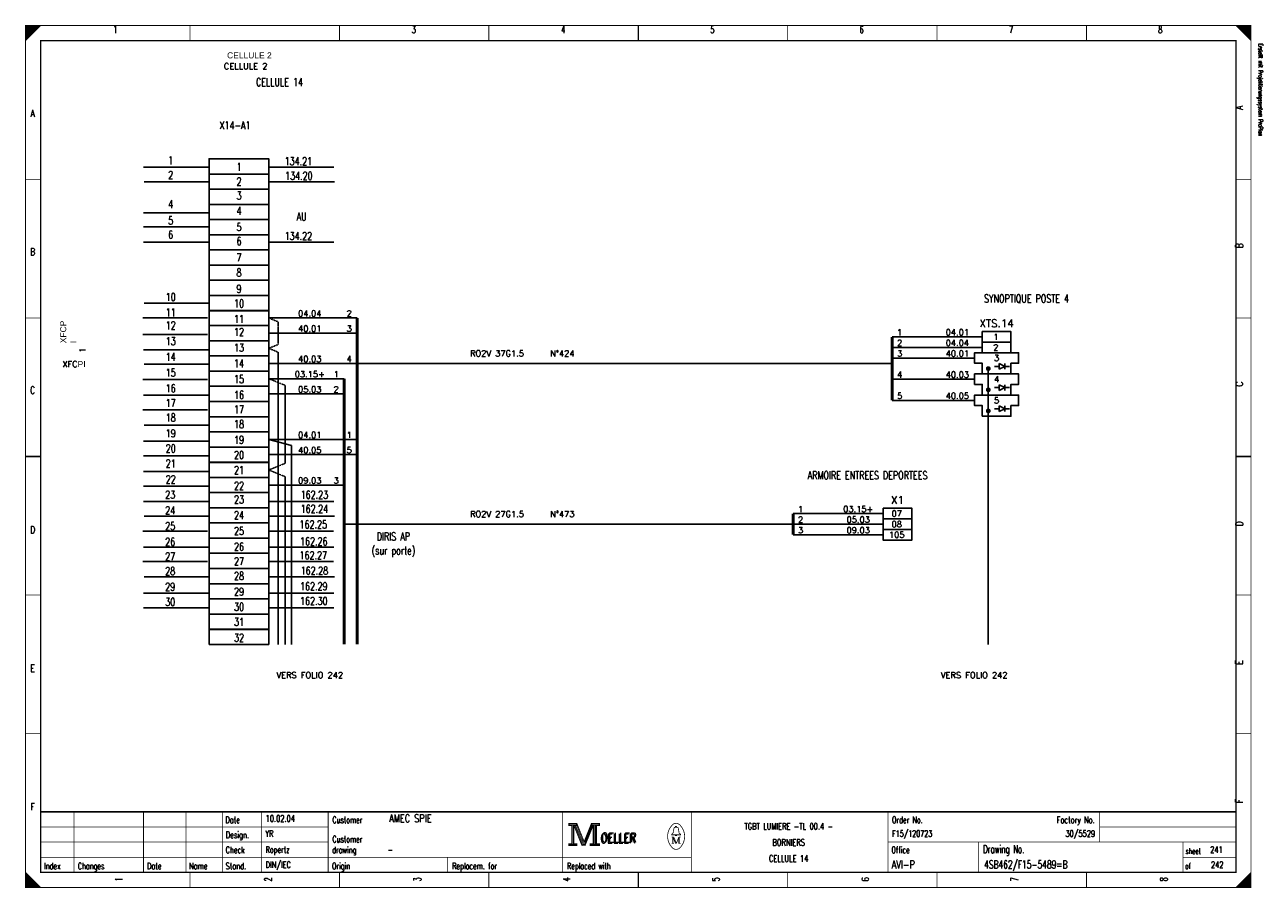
# Model space of a CAD drawing. Extents: x 0 to 409, y 0 to 285.
import ezdxf
from ezdxf.enums import TextEntityAlignment as Align

# ---------------------------------------------------------------- set-up
doc = ezdxf.new("R2010")
doc.units = 0
doc.header["$MEASUREMENT"] = 0
doc.linetypes.add('CONTINU', pattern=[0])
doc.linetypes.add('DISCONTINU', pattern=[0.15, 0.1, -0.05])
doc.layers.get('0').update_dxf_attribs({"color": 9, "linetype": 'CONTINUOUS'})
for name, color, linetype in [('POINTILLE', 5, 'DISCONTINU'), ('SCH-3', 3, 'CONTINU'), ('TEXTE', 3, 'CONTINUOUS'), ('TRAIFIN', 1, 'CONTINUOUS'), ('TRAIGROS', 2, 'CONTINUOUS'), ('TRAIMOY', 4, 'CONTINUOUS')]:
    doc.layers.add(name, color=color, linetype=linetype)
doc.styles.get("Standard").update_dxf_attribs({"font": 'romans.shx', "bigfont": 'TXT.shx'})

# ---------------------------------------------------------------- blocks, each defined once
blk = doc.blocks.new('BRND')
at = {"layer": 'TRAIFIN'}
for p, q in [((0.8, -5.47), (0.8, -3.59)), ((0.8, -3.59), (2.68, -4.53)), ((2.68, -5.47), (2.68, -3.59)), ((-0.73, -4.53), (0.8, -4.53)), ((2.68, -4.53), (0.8, -5.47)), ((2.68, -4.53), (4.27, -4.53))]:
    blk.add_line(p, q, dxfattribs=at)
at = {"layer": 'TRAIMOY'}
blk.add_lwpolyline([(-4.75, -7), (-4.75, -3.5), (-7.25, -3.5), (-7.25, 0), (7.25, 0), (7.25, -3.5), (4.75, -3.5), (4.75, -7)], close=True, dxfattribs=at)

msp = doc.modelspace()

# ---------------------------------------------------------------- linework, layer by layer
at = {"color": 0, "linetype": 'Continuous'}
for p, q in [((38.98, 238.14), (60.31, 238.14)), ((80.59, 238.14), (101.92, 238.14)), ((39.16, 233.3), (60.49, 233.3)), ((80.77, 233.3), (102.1, 233.3)), ((38.98, 223.09), (60.31, 223.09)), ((38.98, 218.42), (60.31, 218.42)), ((38.98, 213.4), (60.31, 213.4)), ((80.59, 213.4), (101.92, 213.4)), ((39.16, 193.24), (60.49, 193.24)), ((38.8, 188.39), (60.13, 188.39)), ((38.8, 182.84), (60.13, 182.84)), ((38.98, 177.82), (60.31, 177.82)), ((39.16, 172.98), (60.49, 172.98)), ((38.8, 167.96), (60.13, 167.96)), ((38.98, 162.77), (60.31, 162.77)), ((38.8, 157.93), (60.13, 157.93)), ((39.16, 152.91), (60.49, 152.91)), ((38.98, 147.53), (60.31, 147.53)), ((38.98, 142.7), (60.31, 142.7)), ((38.98, 137.54), (60.31, 137.54)), ((38.98, 132.74), (60.31, 132.74)), ((38.98, 127.62), (60.31, 127.62)), ((80.59, 127.62), (101.92, 127.62)), ((39.16, 122.78), (60.49, 122.78)), ((80.77, 122.78), (102.1, 122.78)), ((38.8, 117.77), (60.13, 117.77)), ((80.41, 117.77), (101.74, 117.77)), ((38.98, 112.57), (60.31, 112.57)), ((80.59, 112.57), (101.92, 112.57)), ((38.8, 107.73), (60.13, 107.73)), ((80.41, 107.73), (101.74, 107.73)), ((39.16, 102.71), (60.49, 102.71)), ((80.77, 102.71), (102.1, 102.71)), ((38.98, 97.34), (60.31, 97.34)), ((80.59, 97.34), (101.92, 97.34)), ((38.98, 92.5), (60.31, 92.5)), ((80.59, 92.5), (101.92, 92.5))]:
    msp.add_line(p, q, dxfattribs=at)
at = {"color": 0, "const_width": 0.25, "flags": 128}
for points in [[(0, 285), (5, 285), (0, 280), (0, 285)], [(0, 142.5), (0, 285), (405, 285), (405, 0), (0, 0), (0, 142.5)], [(0.25, 285), (0.25, 280.25), (0.5, 280.5), (0.5, 285), (0.75, 285), (0.75, 280.75), (1, 281), (1, 285), (1.25, 285), (1.25, 281.25), (1.5, 281.5), (1.5, 285), (1.75, 285), (1.75, 281.75), (2, 282)], [(2, 282), (2, 285), (2.25, 285), (2.25, 282.25), (2.5, 282.5), (2.5, 285), (2.75, 285), (2.75, 282.75), (3, 283), (3, 285), (3.25, 285), (3.25, 283.25), (3.5, 283.5), (3.5, 285), (3.75, 285)], [(3.75, 285), (3.75, 283.75), (4, 284), (4, 285), (4.25, 285), (4.25, 284.25), (4.5, 284.5), (4.5, 285), (4.75, 285), (4.75, 284.75)], [(400, 285), (405, 280), (404.75, 280.25), (404.75, 285), (404.5, 285), (404.5, 280.5), (404.25, 280.75), (404.25, 285), (404, 285), (404, 281), (403.75, 281.25), (403.75, 285), (403.5, 285), (403.5, 281.5), (403.25, 281.75)], [(401.5, 283.5), (401.5, 285), (401.25, 285), (401.25, 283.75), (401, 284), (401, 285), (400.75, 285), (400.75, 284.25), (400.5, 284.5), (400.5, 285), (400.25, 285), (400.25, 284.75)], [(403.25, 281.75), (403.25, 285), (403, 285), (403, 282), (402.75, 282.25), (402.75, 285), (402.5, 285), (402.5, 282.5), (402.25, 282.75), (402.25, 285), (402, 285), (402, 283), (401.75, 283.25), (401.75, 285), (401.5, 285)], [(179.5, 21.2), (179.5, 20.5), (180.5, 20.5), (180.5, 14.5), (179.5, 14.5), (179.5, 13.8), (182.2, 13.8), (182.2, 14.5), (181.2, 14.5), (181.2, 20.5), (182.2, 20.5), (182.2, 21.2), (179.5, 21.2)], [(180.7, 20.7), (180.7, 14.3), (181, 14.3), (181, 20.7)], [(181.2, 20.5), (183.9, 13.8), (184.9, 13.8), (187.6, 20.5)], [(181.8, 20.5), (184.2, 14.6), (184.6, 14.6)], [(182.2, 21.2), (184.6, 15.2), (187, 21.2)], [(182.2, 20.5), (184.4, 14.9), (184.7, 14.9)], [(184.6, 14.2), (184.9, 14.2), (187.4, 20.5)], [(184.6, 14.6), (184.8, 14.6), (187.2, 20.5)], [(187.6, 20.5), (187.6, 14.5), (186.6, 14.5), (186.6, 13.8), (187.1, 13.8)], [(187, 21.2), (187, 20.5), (188, 20.5), (188, 14.5), (187, 14.5), (187, 13.8), (189.7, 13.8), (189.7, 14.5), (188.7, 14.5), (188.7, 20.5), (189.7, 20.5), (189.7, 21.2), (187, 21.2)], [(187.8, 20.7), (187.8, 14.3), (188.3, 14.3), (188.3, 20.7), (188.5, 20.7), (188.5, 14.3)], [(214.8, 17.4), (213.5, 17.4), (213.5, 17.6), (214, 18), (214.3, 19.6)], [(213.9, 16.7), (213.9, 14.6), (213.5, 14.6)], [(213.9, 16.7), (214.8, 14.6), (215.1, 14.6)], [(214.8, 19.9), (214.8, 20.2), (215.2, 20.2), (215.2, 19.9)], [(215.2, 17.4), (216.5, 17.4), (216.5, 17.6), (216, 18), (215.7, 19.6)], [(0, 5), (0, 0), (5, 0), (0, 5), (0.25, 4.75), (0.25, 0), (0.5, 0), (0.5, 4.5), (0.75, 4.25), (0.75, 0), (1, 0), (1, 4), (1.25, 3.75), (1.25, 0), (1.5, 0)], [(404.75, 4.75), (404.75, 0), (404.5, 0), (404.5, 4.5), (404.25, 4.25), (404.25, 0), (404, 0), (404, 4), (403.75, 3.75), (403.75, 0), (403.5, 0), (403.5, 3.5), (403.25, 3.25), (403.25, 0), (403, 0)], [(1.5, 0), (1.5, 3.5), (1.75, 3.25), (1.75, 0), (2, 0), (2, 3), (2.25, 2.75), (2.25, 0), (2.5, 0), (2.5, 2.5), (2.75, 2.25), (2.75, 0), (3, 0), (3, 2), (3.25, 1.75)], [(3.25, 1.75), (3.25, 0), (3.5, 0), (3.5, 1.5), (3.75, 1.25), (3.75, 0), (4, 0), (4, 1), (4.25, 0.75), (4.25, 0), (4.5, 0), (4.5, 0.5), (4.75, 0.25)], [(401.25, 1.25), (401.25, 0), (401, 0), (401, 1), (400.75, 0.75), (400.75, 0), (400.5, 0), (400.5, 0.5), (400.25, 0.25), (400.25, 0)], [(403, 0), (403, 3), (402.75, 2.75), (402.75, 0), (402.5, 0), (402.5, 2.5), (402.25, 2.25), (402.25, 0), (402, 0), (402, 2), (401.75, 1.75), (401.75, 0), (401.5, 0), (401.5, 1.5), (401.25, 1.25)]]:
    msp.add_lwpolyline(points, dxfattribs=at)
at = {"color": 0, "flags": 128}
for points, const_width in [([(0, 285), (405, 285), (405, 0), (0, 0)], 0.25), ([(5, 280), (400, 280), (400, 5), (5, 5)], 0.5), ([(5, 280), (400, 280), (400, 5), (5, 5)], 0.25), ([(179.7, 21), (182, 21), (182, 20.7), (179.7, 20.7)], 0.25), ([(187.2, 21), (189.5, 21), (189.5, 20.7), (187.2, 20.7)], 0.25), ([(214.8, 17.4), (215.2, 17.4), (215.2, 17.1), (214.8, 17.1)], 0.25), ([(179.7, 14.3), (182, 14.3), (182, 14), (179.7, 14)], 0.25), ([(186.8, 14.3), (189.5, 14.3), (189.5, 14), (186.8, 14)], 0.25)]:
    msp.add_lwpolyline(points, close=True, dxfattribs=dict(at, const_width=const_width))
at = {"color": 0}
for points, const_width in [([(54.38, 285), (54.38, 280)], 0.25), ([(103.75, 285), (103.75, 280)], 0.25), ([(153.12, 285), (153.12, 280)], 0.25), ([(202.5, 280), (202.5, 285)], 0.5), ([(202.5, 285), (202.5, 280)], 0.25), ([(251.88, 285), (251.88, 280)], 0.25), ([(301.25, 285), (301.25, 280)], 0.25), ([(350.62, 285), (350.62, 280)], 0.25), ([(0, 234.17), (5, 234.17)], 0.25), ([(405, 234.17), (400, 234.17)], 0.25), ([(0, 188.33), (5, 188.33)], 0.25), ([(405, 188.33), (400, 188.33)], 0.25), ([(5, 142.5), (0, 142.5)], 0.5), ([(0, 142.5), (5, 142.5)], 0.25), ([(400, 142.5), (405, 142.5)], 0.5), ([(405, 142.5), (400, 142.5)], 0.25), ([(0, 96.67), (5, 96.67)], 0.25), ([(405, 96.67), (400, 96.67)], 0.25), ([(0, 50.83), (5, 50.83)], 0.25), ([(405, 50.83), (400, 50.83)], 0.25), ([(400, 25), (5, 25)], 0.5), ([(16, 5), (16, 25)], 0.25), ([(39, 5), (39, 25)], 0.25), ([(53, 5), (53, 25)], 0.25), ([(65, 25), (65, 5)], 0.25), ([(78, 25), (78, 5)], 0.25), ([(100, 25), (100, 5)], 0.25), ([(177.5, 25), (177.5, 5)], 0.25), ([(220, 25), (220, 5)], 0.25), ([(285, 25), (285, 5)], 0.25), ([(355, 25), (355, 15)], 0.25), ([(181.5, 20.5), (184, 14.2)], 0.25), ([(184.7, 14.9), (187, 20.6)], 0.25), ([(5, 20), (100, 20)], 0.25), ([(213.5, 16.7), (214.2, 16.7)], 0.25), ([(214.2, 16.7), (215.1, 14.6)], 0.25), ([(214.6, 19.9), (215.5, 19.9)], 0.25), ([(215.1, 14.6), (215.9, 16.7)], 0.25), ([(215.9, 14.6), (215.9, 16.7)], 0.25), ([(215.9, 16.7), (216.5, 16.7)], 0.25), ([(216.1, 16.7), (216.1, 14.6)], 0.25), ([(355, 20), (400, 20)], 0.25), ([(5, 15), (100, 15)], 0.25), ([(184, 14.2), (184.6, 14.2)], 0.25), ([(213.9, 14.6), (214.3, 14.6)], 0.25), ([(216.5, 14.6), (215.7, 14.6)], 0.25), ([(285, 15), (400, 15)], 0.25), ([(315, 15), (315, 5)], 0.25), ([(382.5, 15), (382.5, 5)], 0.25), ([(5, 10), (220, 10)], 0.25), ([(139.5, 10), (139.5, 5)], 0.25), ([(382.5, 10), (400, 10)], 0.25), ([(54.38, 0), (54.38, 5)], 0.25), ([(103.75, 0), (103.75, 5)], 0.25), ([(153.12, 0), (153.12, 5)], 0.25), ([(202.5, 5), (202.5, 0)], 0.5), ([(202.5, 0), (202.5, 5)], 0.25), ([(251.88, 0), (251.88, 5)], 0.25), ([(301.25, 0), (301.25, 5)], 0.25), ([(350.62, 0), (350.62, 5)], 0.25), ([(405, 5), (400, 0)], 0.25), ([(4.75, 0), (4.75, 0.25)], 0.25)]:
    msp.add_lwpolyline(points, dxfattribs=dict(at, const_width=const_width))
at = {"color": 0, "linetype": 'Continuous'}
for points in [[(60.66, 235.9), (60.66, 240.92), (80.38, 240.92), (80.38, 235.9)], [(60.66, 230.88), (60.66, 235.9), (80.38, 235.9), (80.38, 230.88)], [(60.66, 225.86), (60.66, 230.88), (80.38, 230.88), (80.38, 225.86)], [(60.66, 220.84), (60.66, 225.86), (80.38, 225.86), (80.38, 220.84)], [(60.66, 215.82), (60.66, 220.84), (80.38, 220.84), (80.38, 215.82)], [(60.66, 210.8), (60.66, 215.82), (80.38, 215.82), (80.38, 210.8)], [(60.66, 205.78), (60.66, 210.8), (80.38, 210.8), (80.38, 205.78)], [(60.66, 200.76), (60.66, 205.78), (80.38, 205.78), (80.38, 200.76)], [(60.66, 195.73), (60.66, 200.76), (80.38, 200.76), (80.38, 195.73)], [(60.66, 190.71), (60.66, 195.73), (80.38, 195.73), (80.38, 190.71)], [(60.66, 185.79), (60.66, 190.81), (80.38, 190.81), (80.38, 185.79)], [(60.66, 180.77), (60.66, 185.79), (80.38, 185.79), (80.38, 180.77)], [(60.66, 175.75), (60.66, 180.77), (80.38, 180.77), (80.38, 175.75)], [(60.66, 170.73), (60.66, 175.75), (80.38, 175.75), (80.38, 170.73)], [(60.66, 165.71), (60.66, 170.73), (80.38, 170.73), (80.38, 165.71)], [(60.66, 160.68), (60.66, 165.71), (80.38, 165.71), (80.38, 160.68)], [(60.66, 155.66), (60.66, 160.68), (80.38, 160.68), (80.38, 155.66)], [(60.66, 150.64), (60.66, 155.66), (80.38, 155.66), (80.38, 150.64)], [(60.66, 145.62), (60.66, 150.64), (80.38, 150.64), (80.38, 145.62)], [(60.66, 140.6), (60.66, 145.62), (80.38, 145.62), (80.38, 140.6)], [(60.66, 135.53), (60.66, 140.55), (80.38, 140.55), (80.38, 135.53)], [(60.66, 130.55), (60.66, 135.57), (80.38, 135.57), (80.38, 130.55)], [(60.66, 125.55), (60.66, 130.57), (80.38, 130.57), (80.38, 125.55)], [(60.66, 120.53), (60.66, 125.55), (80.38, 125.55), (80.38, 120.53)], [(60.66, 115.51), (60.66, 120.53), (80.38, 120.53), (80.38, 115.51)], [(60.66, 110.49), (60.66, 115.51), (80.38, 115.51), (80.38, 110.49)], [(60.66, 105.46), (60.66, 110.49), (80.38, 110.49), (80.38, 105.46)], [(60.66, 100.44), (60.66, 105.46), (80.38, 105.46), (80.38, 100.44)], [(60.66, 95.42), (60.66, 100.44), (80.38, 100.44), (80.38, 95.42)], [(60.66, 90.4), (60.66, 95.42), (80.38, 95.42), (80.38, 90.4)], [(60.66, 85.33), (60.66, 90.35), (80.38, 90.35), (80.38, 85.33)], [(60.66, 80.36), (60.66, 85.38), (80.38, 85.38), (80.38, 80.36)]]:
    msp.add_lwpolyline(points, close=True, dxfattribs=at)
at = {"color": 0, "const_width": 0.25, "flags": 128}
for points in [[(213.5, 20.39, 0.373815), (213.49, 13.43, 0.373815)], [(216.49, 20.4, 0.530775), (213.51, 20.41, 0.530775)], [(216.5, 13.4, 0.378582), (216.46, 20.44, 0.378582)], [(214.6, 19.9, 0.414214), (214.3, 19.6, 0.414214)], [(215.7, 19.6, 0.414214), (215.4, 19.9, 0.414214)], [(213.5, 13.4, 0.532213), (216.49, 13.39, 0.532213)]]:
    msp.add_lwpolyline(points, format="xyb", dxfattribs=at)
at = {"layer": 'POINTILLE', "color": 0, "const_width": 0.5}
for points in [[(286.41, 173.24), (109.63, 173.24)], [(253.66, 120.13), (105.3, 120.13)]]:
    msp.add_lwpolyline(points, dxfattribs=at)
at = {"layer": 'TRAIFIN', "color": 0}
for p, q in [((109.63, 188.3), (80.38, 188.3)), ((109.63, 183.28), (80.38, 183.28)), ((316.16, 182.06), (286.41, 182.06)), ((83.53, 80.37), (83.53, 176.97)), ((316.16, 178.56), (286.41, 178.56)), ((109.63, 173.24), (80.38, 173.24)), ((313.66, 175.06), (286.41, 175.06)), ((105.3, 168.22), (80.38, 168.22)), ((313.66, 168.06), (286.41, 168.06)), ((85.83, 140.27), (85.83, 165.99)), ((105.3, 163.19), (80.38, 163.19)), ((313.66, 161.06), (286.41, 161.06)), ((109.63, 148.13), (80.38, 148.13)), ((87.91, 146.09), (80.38, 148.13)), ((87.91, 80.39), (87.91, 146.09)), ((109.63, 143.11), (80.38, 143.11)), ((85.83, 80.37), (85.83, 135.81)), ((105.3, 133.06), (80.38, 133.06)), ((283.41, 123.63), (253.66, 123.63)), ((283.41, 120.13), (253.66, 120.13)), ((283.41, 116.63), (253.66, 116.63))]:
    msp.add_line(p, q, dxfattribs=at)
at = {"layer": 'TRAIFIN', "color": 0, "linetype": 'DISCONTINU'}
for p, q in [((83.53, 187.02), (80.38, 188.3)), ((83.53, 187.02), (83.53, 179.55)), ((83.53, 179.55), (80.38, 178.26)), ((83.53, 176.97), (80.38, 178.26)), ((85.83, 165.99), (80.38, 168.22)), ((85.83, 140.27), (80.38, 138.04)), ((85.83, 135.81), (80.38, 138.04))]:
    msp.add_line(p, q, dxfattribs=at)
at = {"layer": 'TRAIFIN', "color": 0, "const_width": 0.72}
for points in [[(317.72, 171.56, 1), (318.6, 171.56, 1)], [(317.72, 164.56, 1), (318.6, 164.56, 1)], [(317.72, 157.56, 1), (318.6, 157.56, 1)]]:
    msp.add_lwpolyline(points, format="xyb", close=True, dxfattribs=at)
at = {"layer": 'TRAIGROS', "color": 0}
msp.add_line((318.16, 171.56), (318.16, 80.36), dxfattribs=at)
at = {"layer": 'TRAIGROS', "color": 0, "const_width": 1}
for points in [[(109.63, 188.3), (109.63, 80.36)], [(286.41, 182.06), (286.41, 161.06)], [(105.3, 168.22), (105.3, 80.39)], [(253.66, 123.63), (253.66, 116.63)]]:
    msp.add_lwpolyline(points, dxfattribs=at)
at = {"layer": 'TRAIMOY', "color": 0}
for points in [[(316.16, 183.81), (325.66, 183.81), (325.66, 180.31), (316.16, 180.31)], [(316.16, 180.31), (325.66, 180.31), (325.66, 176.81), (316.16, 176.81)], [(283.41, 125.38), (292.91, 125.38), (292.91, 121.88), (283.41, 121.88)], [(283.41, 121.88), (292.91, 121.88), (292.91, 118.38), (283.41, 118.38)], [(283.41, 118.38), (292.91, 118.38), (292.91, 114.88), (283.41, 114.88)]]:
    msp.add_lwpolyline(points, close=True, dxfattribs=at)

# ---------------------------------------------------------------- block references
at = {"layer": 'SCH-3', "color": 0}
for p in [(320.91, 176.81), (320.91, 169.81), (320.91, 162.81)]:
    msp.add_blockref('BRND', p, dxfattribs=at)

# ---------------------------------------------------------------- texts
at = {"color": 0}
for s, height, width, p in [('1', 2.38, 0.672, (29.65, 284.86)), ('3', 2.38, 0.672, (128.32, 284.86)), ('4', 2.38, 0.672, (177.66, 284.86)), ('5', 2.38, 0.672, (226.99, 284.86)), ('6', 2.38, 0.672, (276.32, 284.86)), ('7', 2.38, 0.672, (325.66, 284.86)), ('8', 2.38, 0.672, (374.99, 284.86)), ('CELLULE 14', 2.619, 0.736, (83.93, 267.6)), ('A', 2.38, 0.76, (2.33, 257.17)), ('X14-A1', 2.619, 0.736, (69.25, 253.3)), ('1', 2.62, 0.736, (47.97, 241.72)), ('134.21', 2.619, 0.736, (90.16, 241.45)), ('1', 2.62, 0.736, (70.57, 239.57)), ('2', 2.62, 0.736, (47.97, 236.88)), ('2', 2.62, 0.736, (70.57, 234.73)), ('134.20', 2.619, 0.736, (90.34, 236.61)), ('3', 2.62, 0.736, (70.57, 230.07)), ('4', 2.62, 0.736, (47.97, 227.21)), ('5', 2.62, 0.736, (47.97, 221.83)), ('4', 2.62, 0.736, (70.57, 225.05)), ('AU', 2.619, 0.736, (91.25, 223.13)), ('6', 2.62, 0.736, (47.97, 217.16)), ('5', 2.62, 0.736, (70.57, 219.68)), ('6', 2.62, 0.736, (70.57, 215.01)), ('134.22', 2.619, 0.736, (90.16, 216.71)), ('B', 2.38, 0.76, (2.33, 211.39)), ('7', 2.62, 0.736, (70.57, 209.63)), ('8', 2.62, 0.736, (70.57, 204.62)), ('10', 2.619, 0.736, (47.97, 196.55)), ('9', 2.62, 0.736, (70.57, 199.24)), ('10', 2.619, 0.736, (70.57, 194.4)), ('SYNOPTIQUE POSTE 4', 2.6194, 0.736, (330.8, 196.04)), ('11', 2.619, 0.736, (47.97, 191.43)), ('11', 2.619, 0.736, (70.57, 189.28)), ('12', 2.619, 0.736, (47.97, 187.13)), ('12', 2.619, 0.736, (70.57, 184.98)), ('13', 2.619, 0.736, (47.97, 181.94)), ('14', 2.619, 0.736, (47.97, 176.74)), ('13', 2.619, 0.736, (70.57, 179.79)), ('14', 2.619, 0.736, (70.57, 174.59)), ('15', 2.619, 0.736, (47.97, 171.54)), ('15', 2.619, 0.736, (70.57, 169.39)), ('C', 2.38, 0.76, (2.33, 165.61)), ('16', 2.619, 0.736, (47.97, 166.35)), ('16', 2.619, 0.736, (70.57, 164.19)), ('17', 2.619, 0.736, (47.97, 161.51)), ('18', 2.619, 0.736, (47.97, 156.67)), ('17', 2.619, 0.736, (70.57, 159.36)), ('19', 2.619, 0.736, (47.97, 151.47)), ('18', 2.619, 0.736, (70.57, 154.52)), ('19', 2.619, 0.736, (70.57, 149.32)), ('20', 2.619, 0.736, (47.97, 146.45)), ('20', 2.619, 0.736, (70.57, 144.3)), ('21', 2.619, 0.736, (47.97, 141.48)), ('21', 2.619, 0.736, (70.57, 139.33)), ('22', 2.619, 0.736, (47.97, 136.24)), ('ARMOIRE ENTREES DEPORTEES', 2.6194, 0.736, (278.27, 137.61)), ('23', 2.619, 0.736, (47.8, 131.2)), ('22', 2.619, 0.736, (70.57, 134.09)), ('162.23', 2.619, 0.736, (95.45, 131.16)), ('23', 2.619, 0.736, (70.57, 129.59)), ('24', 2.619, 0.736, (47.8, 126)), ('24', 2.619, 0.736, (70.57, 124.39)), ('162.24', 2.619, 0.736, (95.45, 126.5)), ('D', 2.38, 0.76, (2.33, 119.47)), ('25', 2.619, 0.736, (47.8, 120.81)), ('25', 2.619, 0.736, (70.57, 119.19)), ('162.25', 2.619, 0.736, (95.09, 121.34)), ('26', 2.619, 0.736, (47.8, 115.61)), ('162.26', 2.619, 0.736, (95.27, 115.74)), ('DIRIS AP', 2.619, 0.736, (121.56, 117.37)), ('27', 2.619, 0.736, (47.8, 110.77)), ('26', 2.619, 0.736, (70.57, 114)), ('162.27', 2.619, 0.736, (95.09, 111.12)), ('(sur porte)', 2.6194, 0.736, (121.56, 112.71)), ('27', 2.619, 0.736, (70.57, 109.16)), ('28', 2.619, 0.736, (47.8, 105.93)), ('28', 2.619, 0.736, (70.57, 104.32)), ('162.28', 2.619, 0.736, (95.45, 106.06)), ('29', 2.619, 0.736, (47.8, 100.74)), ('29', 2.619, 0.736, (70.57, 99.12)), ('162.29', 2.619, 0.736, (95.27, 100.9)), ('30', 2.619, 0.736, (47.8, 95.72)), ('30', 2.619, 0.736, (70.57, 94.11)), ('162.30', 2.619, 0.736, (95.27, 96.02)), ('31', 2.619, 0.736, (70.57, 89.13)), ('32', 2.619, 0.736, (70.57, 83.89)), ('E', 2.38, 0.76, (2.33, 73.68)), ('F', 2.38, 0.76, (2.33, 27.9)), ('TGBT LUMIERE -TL 00.4 -', 2.1431, 0.7536, (252.19, 21.3)), ('BORNIERS', 2.143, 0.76, (252.19, 15.97)), ('CELLULE 14', 2.143, 0.681231, (252.19, 10.65))]:
    msp.add_text(s, height=height, dxfattribs=dict(at, width=width)).set_placement(p, align=Align.TOP_CENTER)
at = {"color": 0, "width": 0.622634}
msp.add_text('Erstellt mit Projektierungssystem ProPlan', height=1.4287, rotation=270, dxfattribs=at).set_placement((407.02, 279.06), align=Align.BOTTOM_LEFT)
at = {"color": 0, "width": 0.76}
for s, p in [('A', (399.91, 257.17)), ('B', (399.91, 211.39)), ('C', (399.92, 165.61)), ('D', (399.92, 119.47)), ('E', (399.91, 73.68)), ('F', (399.91, 27.9))]:
    msp.add_text(s, height=2.38, rotation=90, dxfattribs=at).set_placement(p, align=Align.TOP_LEFT)
at = {"color": 0}
for s, height, width, p in [('Date', 2.143, 0.64, (66.05, 23.42)), ('Customer', 2.143, 0.62, (101.4, 23.42)), ('Order No.', 2.143, 0.656889, (286.33, 23.42)), ('Design.', 2.143, 0.636571, (66.19, 18.46)), ('Customer', 2.143, 0.62, (101.4, 17.04)), ('OELLER', 3.096, 0.76, (189.96, 17.75)), ('OELLER', 3.096, 0.76, (189.96, 17.75)), ('OELLER', 3.096, 0.76, (190.32, 18.1)), ('Check', 2.143, 0.632, (66.12, 13.49)), ('drawing', 2.143, 0.6, (101.33, 13.49)), ('Office', 2.143, 0.626667, (286.15, 13.49)), ('Drawing No.', 2.6194, 0.646545, (316.43, 13.98)), ('sheet', 1.905, 0.6, (383.38, 12.99)), ('Index', 2.143, 0.632, (6.09, 8.16)), ('Changes', 2.143, 0.622857, (17.26, 8.16)), ('Stand.', 2.143, 0.642667, (66.12, 8.16)), ('Origin', 2.143, 0.626667, (101.27, 8.16)), ('Replacem. for', 2.1431, 0.627077, (140.97, 8.16)), ('Replaced with', 2.1431, 0.619692, (178.95, 8.16)), ('of', 1.905, 0.6, (383.23, 8.02)), ('Date', 2.143, 0.64, (40.15, 8.16)), ('Name', 2.143, 0.64, (54.04, 8.16))]:
    msp.add_text(s, height=height, dxfattribs=dict(at, width=width)).set_placement(p, align=Align.TOP_LEFT)
for s, height, width, p in [('10.02.04', 2.143, 0.678, (79.34, 21.08)), ('AMEC SPIE', 2.619, 0.752889, (120.16, 20.77)), ('YR', 2.143, 0.626667, (79.27, 16.11)), ('F15/120723', 2.143, 0.6832, (286.39, 16.11)), ('Ropertz', 2.143, 0.622857, (79.32, 10.79)), ('-', 2.14, 0.696, (119.65, 10.79)), ('241', 2.143, 0.672, (391.5, 10.79)), ('DIN/IEC', 2.143, 0.750857, (79.35, 5.82)), ('AVI-P', 2.619, 0.7472, (286.24, 5.51)), ('4SB462/F15-5489=B', 2.6194, 0.6928, (316.79, 5.51)), ('242', 2.143, 0.672, (391.77, 5.82))]:
    msp.add_text(s, height=height, dxfattribs=dict(at, width=width)).set_placement(p, align=Align.BOTTOM_LEFT)
at = {"color": 0, "width": 0.646545}
msp.add_text('Factory No.', height=2.1431, dxfattribs=at).set_placement((353.35, 23.42), align=Align.TOP_RIGHT)
at = {"color": 0, "width": 0.675429}
msp.add_text('30/5529', height=2.143, dxfattribs=at).set_placement((353.46, 16.11), align=Align.BOTTOM_RIGHT)
at = {"color": 0, "width": 0.672}
for s, p in [('1', (29.65, 2.7)), ('2', (78.99, 2.7)), ('3', (128.32, 2.7)), ('4', (177.66, 2.7)), ('5', (226.99, 2.7)), ('6', (276.32, 2.7)), ('7', (325.66, 2.7)), ('8', (374.99, 2.7))]:
    msp.add_text(s, height=2.38, rotation=90, dxfattribs=at).set_placement(p, align=Align.TOP_CENTER)
at = {"linetype": 'Continuous', "char_height": 2, "attachment_point": 1}
for s, insert, width in [('{\\fArial|b0|i0|c0|p34;CELLULE 2}', (66.61, 276.14), 67.0761), ('CELLULE 2', (65.54, 272.55), 64.2066), ('XFC{\\fArial|b0|i0|c0|p34;PI}', (12.17, 174.04), 3.7664)]:
    msp.add_mtext(s, dxfattribs=dict(at, insert=insert, width=width))
at = {"linetype": 'Continuous', "char_height": 2, "attachment_point": 1, "rotation": 90}
for s, insert, width in [('{\\fArial|b0|i0|c0|p34;XFCP\\PI}', (11.45, 179.96), 3.7664), ('1', (17.84, 176.83), 3.9457)]:
    msp.add_mtext(s, dxfattribs=dict(at, insert=insert, width=width))
at = {"layer": 'TEXTE', "color": 0}
for s, p in [('04.04', (93.93, 189.8)), ('2', (106.96, 189.8)), ('40.01', (93.93, 184.78)), ('3', (106.96, 184.78)), ('1', (288.88, 183.56)), ('04.01', (307.94, 183.56)), ('2', (288.88, 180.06)), ('04.04', (307.94, 180.06)), ('1', (320.66, 182.06)), ('40.03', (93.93, 174.74)), ('4', (106.96, 174.74)), ('3', (288.88, 176.56)), ('40.01', (307.94, 176.56)), ('2', (320.66, 178.56)), ('3', (320.91, 175.06)), ('03.15+', (93.93, 169.72)), ('1', (102.64, 169.72)), ('4', (288.88, 169.56)), ('40.03', (307.94, 169.56)), ('4', (320.91, 168.06)), ('05.03', (93.93, 164.69)), ('2', (102.64, 164.69)), ('5', (288.88, 162.56)), ('40.05', (307.94, 162.56)), ('5', (320.91, 161.06)), ('04.01', (93.93, 149.63)), ('1', (106.96, 149.63)), ('40.05', (93.93, 144.61)), ('5', (106.96, 144.61)), ('09.03', (93.93, 134.56)), ('3', (102.64, 134.56)), ('2', (256.13, 121.63)), ('1', (256.13, 125.13)), ('03.15+', (275.19, 125.13)), ('05.03', (275.19, 121.63)), ('07', (287.91, 123.63)), ('3', (256.13, 118.13)), ('09.03', (275.19, 118.13)), ('08', (287.91, 120.13)), ('105', (287.91, 116.63)), ('VERS FOLIO 242', (93.93, 70.21)), ('VERS FOLIO 242', (313.51, 70.21))]:
    msp.add_text(s, height=2, dxfattribs=at).set_placement(p, align=Align.MIDDLE)
for s, p in [('XTS.14', (320.91, 185.3)), ('X1', (288.16, 126.87))]:
    msp.add_text(s, height=2.5, dxfattribs=at).set_placement(p, align=Align.CENTER)
for s, p in [('RO2V 37G1.5', (146.9, 175.59)), ('N°424', (173.36, 175.59)), ('RO2V 27G1.5', (146.9, 122.48)), ('N°473', (173.36, 122.48))]:
    msp.add_text(s, height=2, dxfattribs=at).set_placement(p)

doc.saveas('drawing.dxf')
